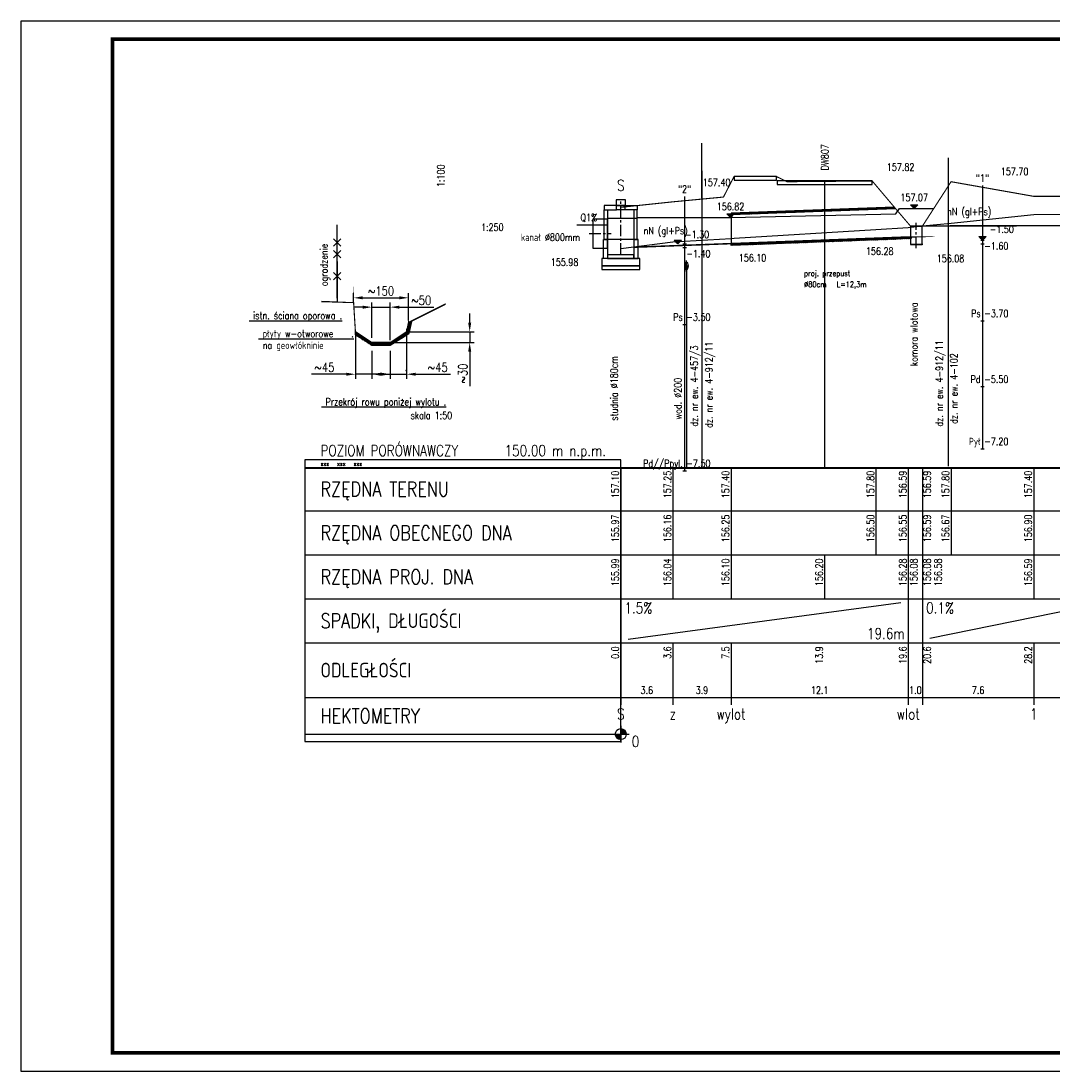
# Model space of a CAD drawing. Extents: x -38 to 392, y -65 to 222.
# Tile 1 of 2: x -38 to 244, y -65 to 222. Entities that reach past the tile are written whole.
import ezdxf
from ezdxf.enums import TextEntityAlignment as Align

# ---------------------------------------------------------------- set-up
doc = ezdxf.new("R2010")
doc.units = 0
doc.header["$LTSCALE"] = 0.1
doc.header["$MEASUREMENT"] = 0
doc.linetypes.add('CENTER', pattern=[50.8, 31.75, -6.35, 6.35, -6.35])
doc.linetypes.add('HIDDEN', pattern=[9.525, 6.35, -3.175])
doc.layers.get('Defpoints').update_dxf_attribs({"linetype": 'CONTINUOUS'})
for name, color, linetype in [('LICZBY', 7, 'CONTINUOUS'), ('LINIE_OPISOWE', 7, 'CONTINUOUS'), ('LINIE_TABELI', 7, 'CONTINUOUS'), ('ODCINKI', 7, 'CONTINUOUS'), ('ODWIERTY', 8, 'CONTINUOUS'), ('OPIS_PZ', 7, 'CONTINUOUS'), ('OPIS_UZBR_N', 8, 'CONTINUOUS'), ('OPIS_UZBR_P', 7, 'CONTINUOUS'), ('OSIE', 7, 'CENTER'), ('OZN_ODWIERTY', 7, 'CONTINUOUS'), ('OZN_WARSTWY', 7, 'CONTINUOUS'), ('RURY_OCHR', 7, 'CONTINUOUS'), ('Szrafura', 253, 'HIDDEN'), ('TABELA', 7, 'CONTINUOUS'), ('TEKSTY', 7, 'CONTINUOUS'), ('TER_ISTN', 8, 'CONTINUOUS'), ('TER_PROJ', 7, 'HIDDEN'), ('UZBR_NADZ', 7, 'CONTINUOUS'), ('UZBR_PODZ', 7, 'CONTINUOUS'), ('WARSTWY', 7, 'CONTINUOUS'), ('WEZLY', 7, 'CONTINUOUS'), ('WYMIARY', 7, 'CONTINUOUS')]:
    doc.layers.add(name, color=color, linetype=linetype)
doc.styles.get("Standard").update_dxf_attribs({"font": 'txt.shx'})
doc.styles.add('STYL1', font='SIMPLEX.SHX', dxfattribs={"width": 0.8})
doc.styles.add('STYL10', font='SIMPLEX.SHX', dxfattribs={"width": 0.8})
doc.styles.add('STYL11', font='SIMPLEX.SHX', dxfattribs={"width": 0.8})
doc.styles.add('STYL12', font='SIMPLEX.SHX', dxfattribs={"width": 0.8})
doc.styles.add('STYL13', font='SIMPLEX.SHX', dxfattribs={"width": 0.8})
doc.styles.add('STYL14', font='SIMPLEX.SHX', dxfattribs={"width": 0.8})
doc.styles.add('STYL15', font='SIMPLEX.SHX', dxfattribs={"width": 0.8})
doc.styles.add('STYL19', font='SIMPLEX.SHX', dxfattribs={"width": 0.8})
doc.styles.add('STYL2', font='SIMPLEX.SHX', dxfattribs={"width": 0.8})
doc.styles.add('STYL22', font='SIMPLEX.SHX', dxfattribs={"width": 0.8})
doc.styles.add('STYL23', font='SIMPLEX.SHX', dxfattribs={"width": 0.8})
doc.styles.add('STYL25', font='SIMPLEX.SHX', dxfattribs={"width": 0.8})
doc.styles.add('STYL3', font='SIMPLEX.SHX', dxfattribs={"width": 0.8})
doc.styles.add('STYL4', font='SIMPLEX.SHX', dxfattribs={"width": 0.8})
doc.styles.add('STYL6', font='SIMPLEX.SHX', dxfattribs={"width": 0.8})
doc.styles.add('STYL7', font='SIMPLEX.SHX', dxfattribs={"width": 0.8})
doc.styles.add('STYL8', font='SIMPLEX.SHX', dxfattribs={"width": 0.8})
doc.dimstyles.new('ISO-25', dxfattribs={"dimtxt": 2.5, "dimasz": 2.5, "dimexe": 1.25, "dimexo": 0.625, "dimtad": 1, "dimdec": 4, "dimdsep": 46, "dimtxsty": 'Standard', "dimcen": 2.5, "dimadec": 0, "dimazin": 0, "dimtfac": 1, "dimtdec": 4, "dimtmove": 0, "dimatfit": 3, "dimfxl": 0, "dimtolj": 1, "dimtzin": 0, "dimarcsym": 0})

# ---------------------------------------------------------------- blocks, each defined once
blk = doc.blocks.new('*D0')
at = {"layer": 'Defpoints', "color": 0, "transparency": 16777216}
for p in [(53.36, 144.42), (68.36, 146.26), (68.36, 139.44)]:
    blk.add_point(p, dxfattribs=at)
at = {"layer": 'WYMIARY', "color": 0, "lineweight": -2, "transparency": 16777216}
for p, q in [((53.36, 145.05), (53.36, 147.51)), ((68.36, 140.06), (68.36, 147.51)), ((55.86, 146.26), (65.86, 146.26))]:
    blk.add_line(p, q, dxfattribs=at)
at = {"layer": 'WYMIARY', "color": 0, "transparency": 16777216}
for points in [[(55.86, 146.68), (55.86, 145.85), (53.36, 146.26)], [(65.86, 146.68), (65.86, 145.85), (68.36, 146.26)]]:
    blk.add_solid(points, dxfattribs=at)
at = {"layer": 'WYMIARY', "color": 0, "transparency": 16777216, "insert": (60.86, 148.14), "char_height": 2.5, "attachment_point": 5, "style": 'STYL1'}
blk.add_mtext('\\A1;~150', dxfattribs=at)
blk = doc.blocks.new('*D1')
at = {"layer": 'Defpoints', "color": 0, "transparency": 16777216}
for p in [(67.86, 138.4), (63.36, 132.4), (67.86, 125.38)]:
    blk.add_point(p, dxfattribs=at)
at = {"layer": 'WYMIARY', "color": 0, "lineweight": -2, "transparency": 16777216}
for p, q in [((67.86, 137.77), (67.86, 124.13)), ((63.36, 131.77), (63.36, 124.13)), ((60.86, 125.38), (58.36, 125.38)), ((63.36, 125.38), (67.86, 125.38)), ((70.36, 125.38), (79.83, 125.38))]:
    blk.add_line(p, q, dxfattribs=at)
at = {"layer": 'WYMIARY', "color": 0, "transparency": 16777216}
for points in [[(60.86, 125.8), (60.86, 124.96), (63.36, 125.38)], [(70.36, 125.8), (70.36, 124.96), (67.86, 125.38)]]:
    blk.add_solid(points, dxfattribs=at)
at = {"layer": 'WYMIARY', "color": 0, "transparency": 16777216, "insert": (76.35, 127.26), "char_height": 2.5, "attachment_point": 5, "style": 'STYL1'}
blk.add_mtext('\\A1;~45', dxfattribs=at)
blk = doc.blocks.new('*D2')
at = {"layer": 'Defpoints', "color": 0, "transparency": 16777216}
for p in [(53.86, 137.56), (58.36, 132.41), (58.36, 125.38)]:
    blk.add_point(p, dxfattribs=at)
at = {"layer": 'WYMIARY', "color": 0, "lineweight": -2, "transparency": 16777216}
for p, q in [((53.86, 136.94), (53.86, 124.13)), ((58.36, 131.78), (58.36, 124.13)), ((51.36, 125.38), (41.9, 125.38)), ((58.36, 125.38), (53.86, 125.38)), ((60.86, 125.38), (63.36, 125.38))]:
    blk.add_line(p, q, dxfattribs=at)
at = {"layer": 'WYMIARY', "color": 0, "transparency": 16777216}
for points in [[(51.36, 125.8), (51.36, 124.96), (53.86, 125.38)], [(60.86, 125.8), (60.86, 124.96), (58.36, 125.38)]]:
    blk.add_solid(points, dxfattribs=at)
at = {"layer": 'WYMIARY', "color": 0, "transparency": 16777216, "insert": (45.38, 127.26), "char_height": 2.5, "attachment_point": 5, "style": 'STYL1'}
blk.add_mtext('\\A1;~45', dxfattribs=at)
blk = doc.blocks.new('*D3')
at = {"layer": 'Defpoints', "color": 0, "transparency": 16777216}
for p in [(67.88, 137.01), (58.36, 134.04), (85.1, 134.04)]:
    blk.add_point(p, dxfattribs=at)
at = {"layer": 'WYMIARY', "color": 0, "lineweight": -2, "transparency": 16777216}
for p, q in [((85.1, 139.51), (85.1, 142.01)), ((68.5, 137.01), (86.35, 137.01)), ((85.1, 137.01), (85.1, 134.04)), ((58.99, 134.04), (86.35, 134.04)), ((85.1, 131.54), (85.1, 122.08))]:
    blk.add_line(p, q, dxfattribs=at)
at = {"layer": 'WYMIARY', "color": 0, "transparency": 16777216}
for points in [[(84.68, 139.51), (85.52, 139.51), (85.1, 137.01)], [(84.68, 131.54), (85.52, 131.54), (85.1, 134.04)]]:
    blk.add_solid(points, dxfattribs=at)
at = {"layer": 'WYMIARY', "color": 0, "transparency": 16777216, "insert": (83.23, 125.56), "char_height": 2.5, "attachment_point": 5, "rotation": 90, "style": 'STYL1'}
blk.add_mtext('\\A1;~30', dxfattribs=at)
blk = doc.blocks.new('*D4')
at = {"layer": 'Defpoints', "color": 0, "transparency": 16777216}
for p in [(63.36, 143.71), (58.36, 134.67), (63.36, 134.05)]:
    blk.add_point(p, dxfattribs=at)
at = {"layer": 'WYMIARY', "color": 0, "lineweight": -2, "transparency": 16777216}
for p, q in [((55.86, 143.71), (53.36, 143.71)), ((58.36, 135.3), (58.36, 144.96)), ((58.36, 143.71), (63.36, 143.71)), ((63.36, 134.67), (63.36, 144.96)), ((65.86, 143.71), (75.33, 143.71))]:
    blk.add_line(p, q, dxfattribs=at)
at = {"layer": 'WYMIARY', "color": 0, "transparency": 16777216}
for points in [[(55.86, 144.12), (55.86, 143.29), (58.36, 143.71)], [(65.86, 144.12), (65.86, 143.29), (63.36, 143.71)]]:
    blk.add_solid(points, dxfattribs=at)
at = {"layer": 'WYMIARY', "color": 0, "transparency": 16777216, "insert": (71.85, 145.58), "char_height": 2.5, "attachment_point": 5, "style": 'STYL1'}
blk.add_mtext('\\A1;~50', dxfattribs=at)

msp = doc.modelspace()

# ---------------------------------------------------------------- hatches: boundary and pattern name
at = {"layer": 'Szrafura', "transparency": 33554687}
h = msp.add_hatch(dxfattribs=at)
h.set_pattern_fill('ANSI31', color=256)
h.paths.add_polyline_path([(156.56, 169), (201.479948, 170.684498), (201.151862, 171.072195), (156.56, 169.4)])
h.paths.add_polyline_path([(156.56, 161), (205.76, 162.845), (205.76, 162.445), (156.56, 160.6)])
h = msp.add_hatch(dxfattribs=at)
h.set_pattern_fill('ANSI31', color=256, scale=2)
h.set_pattern_definition([(45, (-25.23852, 2.82404), (-0.1767767, 0.1767767), [])])
h.paths.add_polyline_path([(53.864545, 136.128533), (58.364545, 133.341674), (58.364545, 133.936674), (58.364545, 133.936674), (53.864545, 136.936674), (53.864545, 136.936674)])
h.paths.add_polyline_path([(58.364545, 133.936674), (58.364545, 133.341674), (63.364545, 133.341674), (63.364545, 133.936674), (63.364545, 133.936674)])
h.paths.add_polyline_path([(67.864545, 136.936674), (67.864545, 136.936674), (63.364545, 133.936674), (63.364545, 133.936674), (63.364545, 133.341674), (68.494849, 136.518882), (69.157725, 139.833264), (68.364545, 139.436674), (68.364545, 139.436674), (68.364545, 139.436674)])

# ---------------------------------------------------------------- linework, layer by layer
at = {"layer": 'LICZBY'}
for p, q in [((126.4, 29.25), (126.4, 24.75)), ((124.15, 27), (128.65, 27)), ((124.904, 26.895), (127.896, 27.105)), ((124.915, 26.791), (127.885, 27.209)), ((124.933, 26.688), (127.867, 27.312)), ((124.958, 26.587), (127.842, 27.413)), ((124.99, 26.487), (127.81, 27.513)), ((125.03, 26.39), (127.77, 27.61)), ((125.076, 26.296), (127.724, 27.704)), ((125.128, 26.205), (127.672, 27.795)), ((125.186, 26.118), (127.614, 27.882)), ((125.251, 26.036), (127.549, 27.964)), ((125.321, 25.958), (127.479, 28.042)), ((125.396, 25.885), (127.404, 28.115)), ((125.477, 25.818), (127.323, 28.182)), ((125.561, 25.756), (127.239, 28.244)), ((125.65, 25.701), (127.15, 28.299)), ((125.742, 25.652), (127.058, 28.348)), ((125.838, 25.609), (126.962, 28.391)), ((125.936, 25.573), (126.864, 28.427)), ((126.037, 25.545), (126.763, 28.455)), ((126.14, 25.523), (126.66, 28.477)), ((126.243, 25.508), (126.557, 28.492)), ((126.348, 25.501), (126.452, 28.499))]:
    msp.add_line(p, q, dxfattribs=at)
msp.add_circle((126.4, 27), 1.5, dxfattribs=at)
at = {"layer": 'LINIE_OPISOWE'}
for p, q in [((215.88, 184.51), (215.88, 100.25)), ((148.56, 180.997), (148.56, 100.25)), ((182.12, 178.2), (182.12, 100)), ((48.864545, 156.179674), (48.864545, 145.091728)), ((144.36, 155), (144.36, 100))]:
    msp.add_line(p, q, dxfattribs=at)
at = {"layer": 'LINIE_TABELI'}
for p, q in [((126.4, 100), (126.4, 52)), ((126.4, 100), (126.4, 64)), ((140.631, 100), (140.631, 64)), ((156.551, 100), (156.551, 64)), ((196.16, 100), (196.16, 88)), ((204.991, 100), (204.991, 64)), ((208.871, 100), (208.871, 64)), ((216.68, 100), (216.68, 88)), ((239.274, 100), (239.274, 64)), ((40, 88), (126.4, 88)), ((126.4, 88), (262.031, 88)), ((196.16, 88), (196.16, 76)), ((216.68, 88), (216.68, 76)), ((40, 76), (126.4, 76)), ((126.4, 76), (262.031, 76)), ((182.12, 76), (182.12, 64)), ((40, 64), (126.4, 64)), ((126.4, 64), (262.031, 64)), ((126.4, 64), (126.4, 52)), ((204.991, 64), (204.991, 52)), ((208.871, 64), (208.871, 52)), ((210.871, 53.25), (260.031, 63.25)), ((128.4, 53), (202.991, 63)), ((40, 52), (126.4, 52)), ((126.4, 52), (262.031, 52)), ((126.4, 52), (126.4, 35)), ((126.4, 52), (126.4, 37)), ((140.631, 52), (140.631, 35)), ((156.551, 52), (156.551, 35)), ((204.991, 52), (204.991, 35)), ((208.871, 52), (208.871, 35)), ((239.274, 52), (239.274, 35)), ((40, 37), (126.4, 37)), ((126.4, 37), (262.031, 37)), ((40, 27), (126.4, 27))]:
    msp.add_line(p, q, dxfattribs=at)
msp.add_lwpolyline([(-37.548487, -65.073712), (392.451513, -65.073712), (392.451513, 221.926288), (-37.548487, 221.926288)], close=True, dxfattribs=at)
for points in [[(126.4, 52), (126.4, 102), (40, 102), (40, 52)], [(40, 52), (40, 25), (126.4, 25), (126.4, 52)]]:
    msp.add_lwpolyline(points, dxfattribs=at)
at = {"layer": 'LINIE_TABELI', "const_width": 0.6}
msp.add_lwpolyline([(40, 99.75), (126.4, 99.75)], dxfattribs=at)
at = {"layer": 'LINIE_TABELI'}
msp.add_lwpolyline([(126.4, 99.75, 0.6, 0.6, 0), (262.031, 99.75, 0, 0, 0)], format="xyseb", dxfattribs=at)
at = {"layer": 'ODCINKI'}
for p, q in [((44.581858, 145.239295), (53.364545, 144.941674)), ((53.364545, 144.936674), (44.581858, 145.239295)), ((53.364545, 144.941674), (53.364545, 144.936674)), ((69.157725, 139.833264), (68.494849, 136.518882)), ((53.864545, 137.046674), (58.364545, 133.941674)), ((53.864545, 136.128533), (53.864545, 137.046674)), ((58.364545, 133.341674), (53.864545, 136.128533)), ((63.364545, 133.341674), (68.494849, 136.518882)), ((63.364545, 134.041674), (58.364545, 134.041674)), ((58.364545, 134.041674), (58.364545, 133.341674)), ((58.364545, 133.941674), (58.364545, 133.341674)), ((58.364545, 133.341674), (63.364545, 133.341674)), ((63.364545, 133.341674), (63.364545, 134.041674))]:
    msp.add_line(p, q, dxfattribs=at)
at = {"layer": 'ODCINKI', "const_width": 0.3}
for points in [[(208.871, 165.947), (239.274, 166.023), (239.274, 166.028), (208.871, 165.952)], [(208.871, 165.847), (239.274, 165.923), (239.274, 165.918), (208.871, 165.842)], [(239.274, 166.023), (262.031, 166.08), (262.031, 166.085), (239.274, 166.028)], [(239.274, 165.923), (262.031, 165.98), (262.031, 165.975), (239.274, 165.918)], [(140.631, 160.534), (156.551, 161.131), (156.551, 161.136), (140.631, 160.539)], [(140.631, 160.434), (156.551, 161.031), (156.551, 161.026), (140.631, 160.429)], [(156.551, 161.131), (205.56, 162.947), (204.991, 162.952), (156.551, 161.136)], [(156.551, 161.031), (205.56, 162.8375), (204.991, 162.842), (156.551, 161.026)], [(130, 160.135), (140.631, 160.534), (140.631, 160.539), (130, 160.14)], [(130, 160.035), (140.631, 160.434), (140.631, 160.429), (130, 160.03)], [(53.364545, 145.041674), (53.864545, 137.041674), (53.864545, 137.046674), (53.364545, 145.046674)], [(53.364545, 144.941674), (53.864545, 136.941674), (53.864545, 136.936674), (53.364545, 144.936674)], [(68.364545, 139.541674), (78.364545, 144.541674), (78.364545, 144.546674), (68.364545, 139.546674)], [(68.364545, 139.441674), (78.364545, 144.441674), (78.364545, 144.436674), (68.364545, 139.436674)], [(67.864545, 137.041674), (68.364545, 139.541674), (68.364545, 139.546674), (67.864545, 137.046674)], [(67.864545, 136.941674), (68.364545, 139.441674), (68.364545, 139.436674), (67.864545, 136.936674)], [(53.864545, 137.041674), (58.364545, 134.041674), (58.364545, 134.046674), (53.864545, 137.046674)], [(53.864545, 136.941674), (58.364545, 133.941674), (58.364545, 133.936674), (53.864545, 136.936674)], [(63.364545, 134.041674), (67.864545, 137.041674), (67.864545, 137.046674), (63.364545, 134.046674)], [(63.364545, 133.941674), (67.864545, 136.941674), (67.864545, 136.936674), (63.364545, 133.936674)], [(58.364545, 134.041674), (63.364545, 134.041674), (63.364545, 134.046674), (58.364545, 134.046674)], [(58.364545, 133.941674), (63.364545, 133.941674), (63.364545, 133.936674), (58.364545, 133.936674)]]:
    msp.add_lwpolyline(points, close=True, dxfattribs=at)
at = {"layer": 'ODCINKI'}
for points in [[(205.56, 160.947, 0.3, 0.3, 0), (208.871, 160.947, 0.3, 0.3, 0), (208.871, 160.952, 0.3, 0.3, 0), (205.56, 160.952, 0, 0, 0)], [(205.56, 160.847, 0.3, 0.3, 0), (208.871, 160.847, 0.3, 0.3, 0), (208.871, 160.842, 0.3, 0.3, 0), (205.56, 160.842, 0, 0, 0)]]:
    msp.add_lwpolyline(points, format="xyseb", dxfattribs=at)
at = {"layer": 'ODWIERTY'}
for p, q in [((225.271, 177), (225.271, 105)), ((143.831, 174), (143.831, 99)), ((143.331, 161), (144.331, 161)), ((224.771, 162), (225.771, 162)), ((224.771, 161), (225.771, 161)), ((143.331, 160), (144.331, 160)), ((143.331, 139), (144.331, 139)), ((224.771, 140), (225.771, 140)), ((224.771, 122), (225.771, 122)), ((224.771, 105), (225.771, 105)), ((143.331, 99), (144.331, 99))]:
    msp.add_line(p, q, dxfattribs=at)
at = {"layer": 'OSIE'}
for p, q in [((126.4, 158), (126.4, 173)), ((207.16, 159.8), (207.16, 166.8)), ((117.8, 163.8), (123.8, 163.8)), ((154.633, 161.005), (154.648, 161.005)), ((154.64, 160.998), (154.64, 161.013)), ((204.953, 162.805), (204.968, 162.805)), ((204.96, 162.797), (204.96, 162.812)), ((143.76, 155), (144.96, 155)), ((144.36, 153.5), (144.36, 156.5))]:
    msp.add_line(p, q, dxfattribs=at)
at = {"layer": 'OZN_ODWIERTY', "color": 5}
for p, q in [((141.971595, 161), (140.971595, 162)), ((140.971595, 162), (142.971595, 162)), ((141.071595, 161.9), (142.871595, 161.9)), ((141.171595, 161.8), (142.771595, 161.8)), ((141.271595, 161.7), (142.671595, 161.7)), ((141.371595, 161.6), (142.571595, 161.6)), ((141.471595, 161.5), (142.471595, 161.5)), ((141.571595, 161.4), (142.371595, 161.4)), ((141.671595, 161.3), (142.271595, 161.3)), ((141.771595, 161.2), (142.171595, 161.2)), ((141.871595, 161.1), (142.071595, 161.1)), ((142.971595, 162), (141.971595, 161)), ((225.271, 162), (224.271, 163)), ((224.271, 163), (226.271, 163)), ((224.371, 162.9), (226.171, 162.9)), ((224.471, 162.8), (226.071, 162.8)), ((224.571, 162.7), (225.971, 162.7)), ((224.671, 162.6), (225.871, 162.6)), ((224.771, 162.5), (225.771, 162.5)), ((224.871, 162.4), (225.671, 162.4)), ((224.971, 162.3), (225.571, 162.3)), ((225.071, 162.2), (225.471, 162.2)), ((225.171, 162.1), (225.371, 162.1)), ((226.271, 163), (225.271, 162))]:
    msp.add_line(p, q, dxfattribs=at)
at = {"layer": 'OZN_WARSTWY', "color": 5, "lineweight": 25}
for p, q in [((206.6, 170.7), (205.6, 171.7)), ((205.6, 171.7), (207.6, 171.7)), ((205.7, 171.6), (207.5, 171.6)), ((205.8, 171.5), (207.4, 171.5)), ((205.9, 171.4), (207.3, 171.4)), ((206, 171.3), (207.2, 171.3)), ((206.1, 171.2), (207.1, 171.2)), ((206.2, 171.1), (207, 171.1)), ((206.3, 171), (206.9, 171)), ((206.4, 170.9), (206.8, 170.9)), ((206.5, 170.8), (206.7, 170.8)), ((207.6, 171.7), (206.6, 170.7)), ((156.4, 168.2), (155.4, 169.2)), ((155.4, 169.2), (157.4, 169.2)), ((155.5, 169.1), (157.3, 169.1)), ((155.6, 169), (157.2, 169)), ((155.7, 168.9), (157.1, 168.9)), ((155.8, 168.8), (157, 168.8)), ((155.9, 168.7), (156.9, 168.7)), ((156, 168.6), (156.8, 168.6)), ((156.1, 168.5), (156.7, 168.5)), ((156.2, 168.4), (156.6, 168.4)), ((156.3, 168.3), (156.5, 168.3)), ((157.4, 169.2), (156.4, 168.2))]:
    msp.add_line(p, q, dxfattribs=at)
at = {"layer": 'RURY_OCHR'}
for p, q in [((156.56, 169), (156.56, 161.131)), ((156.56, 161), (156.56, 161.031)), ((205.76, 162.845), (205.76, 162.876))]:
    msp.add_line(p, q, dxfattribs=at)
for points in [[(156.56, 169), (201.479948, 170.684498), (201.151862, 171.072195), (156.56, 169.4)], [(156.56, 161), (205.76, 162.845), (205.76, 162.445), (156.56, 160.6)]]:
    msp.add_lwpolyline(points, close=True, dxfattribs=at)
at = {"layer": 'Szrafura'}
for points in [[(67.864545, 136.936674), (67.864545, 136.936674), (63.364545, 133.936674), (63.364545, 133.936674), (63.364545, 133.341674), (68.494849, 136.518882), (69.157725, 139.833264), (68.364545, 139.436674), (68.364545, 139.436674), (68.364545, 139.436674)], [(53.864545, 136.128533), (58.364545, 133.341674), (58.364545, 133.936674), (58.364545, 133.936674), (53.864545, 136.936674), (53.864545, 136.936674)], [(58.364545, 133.936674), (58.364545, 133.341674), (63.364545, 133.341674), (63.364545, 133.936674), (63.364545, 133.936674)]]:
    msp.add_lwpolyline(points, close=True, dxfattribs=at)
at = {"layer": 'TABELA', "const_width": 1}
msp.add_lwpolyline([(-12.548487, -60.073712), (387.451513, -60.073712), (387.451513, 216.926288), (-12.548487, 216.926288)], close=True, dxfattribs=at)
at = {"layer": 'TER_ISTN'}
msp.add_lwpolyline([(126.4, 159.7), (140.631, 161.6), (156.551, 162.5), (157.351, 162.55), (196.16, 164.953), (204.991, 165.5), (208.871, 165.898), (216.68, 166.7), (239.274, 169), (262.031, 169.1)], dxfattribs=at)
at = {"layer": 'TER_PROJ'}
msp.add_lwpolyline([(126.4, 171, 0.3, 0.3, 0), (140.631, 172.5, 0.3, 0.3, 0), (154.46, 173.803, 0.3, 0.3, 0), (157.36, 179.4, 0.3, 0.3, 0), (168.96, 179.4, 0.3, 0.3, 0), (171.86, 178, 0.3, 0.3, 0), (171.86, 178, 0.3, 0.3, 0), (195.12, 178.2, 0.3, 0.3, 0), (201.62, 170.519, 0.3, 0.3, 0), (205.56, 165.9, 0.3, 0.3, 0), (208.871, 165.9, 0.3, 0.3, 0), (216.68, 178, 0.3, 0.3, 0), (239.274, 174, 0.3, 0.3, 0), (262.031, 174, 0.3, 0.3, 0)], format="xyseb", dxfattribs=at)
at = {"layer": 'UZBR_NADZ'}
for p, q in [((148.56, 173.497), (148.56, 188.497)), ((48.864545, 146.179674), (48.864545, 166.179674)), ((47.864545, 160.355636), (49.864545, 162.355636)), ((47.864545, 162.355636), (49.864545, 160.355636)), ((47.864545, 157.179674), (49.864545, 159.179674)), ((47.864545, 159.179674), (49.864545, 157.179674)), ((47.864545, 151.179674), (49.864545, 153.179674)), ((47.864545, 153.179674), (49.864545, 151.179674))]:
    msp.add_line(p, q, dxfattribs=at)
for points in [[(157.36, 178.4), (168.96, 178.4), (168.96, 179.4), (157.36, 179.4)], [(169.12, 177.2), (195.12, 177.2), (195.12, 178.2), (169.12, 178.2)]]:
    msp.add_lwpolyline(points, close=True, dxfattribs=at)
at = {"layer": 'UZBR_PODZ'}
for points in [[(118.8, 159.8), (122.8, 159.8), (122.8, 167.8), (118.8, 167.8)], [(205.56, 160.8), (208.76, 160.8), (208.76, 165.8), (205.56, 165.8)]]:
    msp.add_lwpolyline(points, close=True, dxfattribs=at)
for centre in [(154.64, 161.005), (154.64, 161.005), (204.96, 162.805), (204.96, 162.805)]:
    msp.add_circle(centre, 0.005, dxfattribs=at)
for major_axis in [(0, -1.05), (0, -1)]:
    msp.add_ellipse((144.36, 155), major_axis=major_axis, ratio=0.4, dxfattribs=at)
at = {"layer": 'WARSTWY', "color": 5, "lineweight": 25}
for p, q in [((201.6, 169.2), (202.6, 170.7)), ((202.6, 170.7), (206.6, 170.7)), ((206.6, 170.7), (211.8, 170.7)), ((122.8, 166.2), (122.88, 168)), ((122.88, 168), (130.8, 168)), ((130.8, 168), (131, 168.2)), ((131, 168.2), (156.4, 168.2)), ((156.4, 168.2), (201.6, 169.2)), ((114.4, 166.2), (122.8, 166.2))]:
    msp.add_line(p, q, dxfattribs=at)
at = {"layer": 'WEZLY'}
for p, q in [((127.6, 171.5), (125.2, 171.5)), ((127.6, 170.3), (125.2, 170.3)), ((130.24, 162.2), (122.56, 162.2))]:
    msp.add_line(p, q, dxfattribs=at)
for points in [[(125.15, 171.5), (127.65, 171.5), (127.65, 173), (125.15, 173)], [(125.2, 171.5), (121.9, 171.5), (121.9, 170.3), (125.2, 170.3)], [(122.8, 162.2), (121.9, 162.2), (121.9, 170.3), (122.8, 170.3)], [(127.6, 171.5), (130.9, 171.5), (130.9, 170.3), (127.6, 170.3)], [(130, 162.2), (130.9, 162.2), (130.9, 170.3), (130, 170.3)], [(122.8, 157), (121.648, 157), (121.648, 162.2), (122.8, 162.2)], [(130, 157), (131.152, 157), (131.152, 162.2), (130, 162.2)], [(122.8, 157), (130, 157), (130, 158), (122.8, 158)], [(121.216, 155), (131.584, 155), (131.584, 157), (121.216, 157)], [(121.216, 154), (131.584, 154), (131.584, 155), (121.216, 155)]]:
    msp.add_lwpolyline(points, close=True, dxfattribs=at)

# ---------------------------------------------------------------- texts
at = {"layer": 'LICZBY', "width": 0.8}
for s, height, style, p in [('S', 3, 'STYL13', (126.4, 175.5)), ('3.6', 2, 'STYL6', (133.516, 38)), ('3.9', 2, 'STYL6', (148.591, 38)), ('12.1', 2, 'STYL6', (180.771, 38)), ('1.0', 2, 'STYL6', (206.931, 38)), ('7.6', 2, 'STYL6', (224.073, 38)), ('S', 3, 'STYL13', (126.4, 31)), ('z', 3, 'STYL13', (140.631, 31)), ('wylot', 3, 'STYL13', (156.551, 31)), ('wlot', 3, 'STYL13', (204.991, 31)), ('1', 3, 'STYL13', (239.274, 31))]:
    msp.add_text(s, height=height, dxfattribs=dict(at, style=style)).set_placement(p, align=Align.CENTER)
at = {"layer": 'LICZBY', "style": 'STYL2', "width": 0.8}
msp.add_text('ogrodzenie', height=2, rotation=90, dxfattribs=at).set_placement((46.25547, 149.436118))
at = {"layer": 'LICZBY', "width": 0.8}
for s, height, style, p in [('POZIOM PORÓWNAWCZY', 3, 'STYL10', (44.32, 103)), ('xxx   xxx   xxx', 1.2, 'STYL3', (44.32, 100.3)), ('1.5%', 3, 'STYL4', (127.4, 60)), ('0.1%', 3, 'STYL4', (209.871, 60)), ('0', 3, 'STYL7', (129.4, 23.5))]:
    msp.add_text(s, height=height, dxfattribs=dict(at, style=style)).set_placement(p)
for s, style, p in [('157.10', 'STYL2', (125.9, 99)), ('157.25', 'STYL2', (140.131, 99)), ('157.40', 'STYL2', (156.051, 99)), ('157.80', 'STYL3', (195.66, 99)), ('156.59', 'STYL2', (204.491, 99)), ('156.59', 'STYL2', (211.121, 99)), ('157.80', 'STYL3', (216.18, 99)), ('157.40', 'STYL2', (238.774, 99)), ('155.97', 'STYL2', (125.9, 87)), ('156.16', 'STYL2', (140.131, 87)), ('156.25', 'STYL2', (156.051, 87)), ('156.50', 'STYL3', (195.66, 87)), ('156.55', 'STYL2', (204.491, 87)), ('156.59', 'STYL2', (211.121, 87)), ('156.67', 'STYL3', (216.18, 87)), ('156.90', 'STYL2', (238.774, 87)), ('155.99', 'STYL2', (125.9, 75)), ('156.04', 'STYL2', (140.131, 75)), ('156.10', 'STYL2', (156.051, 75)), ('156.20', 'STYL3', (181.62, 75)), ('156.28', 'STYL2', (204.491, 75)), ('156.08', 'STYL2', (207.491, 75)), ('156.08', 'STYL2', (211.121, 75)), ('156.58', 'STYL2', (214.121, 75)), ('156.59', 'STYL2', (238.774, 75)), ('0.0', 'STYL2', (125.9, 51)), ('3.6', 'STYL2', (140.131, 51)), ('7.5', 'STYL2', (156.051, 51)), ('13.9', 'STYL3', (181.62, 51)), ('19.6', 'STYL2', (204.491, 51)), ('20.6', 'STYL2', (211.121, 51)), ('28.2', 'STYL2', (238.774, 51))]:
    msp.add_text(s, height=2, rotation=90, dxfattribs=dict(at, style=style)).set_placement(p, align=Align.RIGHT)
at = {"layer": 'LICZBY', "style": 'STYL4', "width": 0.8}
msp.add_text('19.6m', height=3, dxfattribs=at).set_placement((203.991, 53), align=Align.RIGHT)
at = {"layer": 'LINIE_TABELI', "style": 'STYL10', "width": 0.8}
msp.add_text('150.00 m n.p.m.', height=3, dxfattribs=at).set_placement((122.4, 103), align=Align.RIGHT)
at = {"layer": 'LINIE_TABELI', "style": 'STYL1', "width": 0.8}
for s, p in [('RZĘDNA TERENU', (44.32, 92)), ('RZĘDNA OBECNEGO DNA', (44.32, 80)), ('RZĘDNA PROJ. DNA', (44.32, 68)), ('SPADKI, DŁUGOŚCI', (44.32, 56)), ('ODLEGŁOŚCI', (44.32, 42.5)), ('HEKTOMETRY', (44.32, 30))]:
    msp.add_text(s, height=4, dxfattribs=at).set_placement(p)
at = {"layer": 'OPIS_PZ', "style": 'STYL15', "width": 0.8}
for s, p in [('.', (67.864545, 126.041674)), ('studnia %%c180cm', (125.576008, 112.677215)), ('.', (140.131, 101))]:
    msp.add_text(s, height=2, rotation=90, dxfattribs=at).set_placement(p)
at = {"layer": 'OPIS_UZBR_N', "color": 7, "style": 'STYL19', "width": 0.8}
for s, p in [('DW807', (183.210704, 181.075906)), ('dz. nr ew. 4-912/11', (151.503331, 110.682876)), ('dz. nr ew. 4-912/11', (214.467651, 111.046832)), ('dz. nr ew. 4-457/3', (147.49982, 111.046832)), ('dz. nr ew. 4-102', (218.471163, 111.774743))]:
    msp.add_text(s, height=2, rotation=90, dxfattribs=at).set_placement(p)
at = {"layer": 'OPIS_UZBR_P', "style": 'STYL19', "width": 0.8}
for s, p in [('kanał %%c800mm', (99.087521, 161.808608)), ('%%U istn. ściana oporowa .', (24.833658, 140.415381)), ('%%U płyty w-otworowe   .', (27.38298, 135.480825)), ('na geowłókninie', (28.542678, 132.291655)), ('%%U Przekrój rowu poniżej wylotu .', (44.585174, 116.829008)), ('skala 1:50', (68.933207, 113.134238))]:
    msp.add_text(s, height=2, dxfattribs=at).set_placement(p)
for s, p in [('komora wlotowa', (207.548698, 127.576767)), ('wod. %%C200', (143.02759, 113.023694))]:
    msp.add_text(s, height=2, rotation=90, dxfattribs=at).set_placement(p)
at = {"layer": 'OZN_ODWIERTY', "style": 'STYL14', "width": 0.8}
for s, p in [('"1"', (225.271, 178)), ('"2"', (143.831, 175))]:
    msp.add_text(s, height=2, dxfattribs=at).set_placement(p, align=Align.CENTER)
at = {"layer": 'OZN_ODWIERTY', "style": 'STYL12', "width": 0.8}
for s, p in [('nN (gl+Ps)', (227.668026, 168.817097)), ('nN (gl+Ps)', (144.70133, 163.616084)), ('Ps', (143.331, 140)), ('Ps', (224.771, 141)), ('Pd', (224.771, 123)), ('Pył', (224.771, 106)), ('Pd//Ppyl.', (143.331, 100))]:
    msp.add_text(s, height=2, dxfattribs=at).set_placement(p, align=Align.RIGHT)
at = {"layer": 'OZN_ODWIERTY', "color": 5, "style": 'STYL23', "width": 0.8}
for s, p in [('-1.30', (143.971595, 162.566521)), ('-1.50', (227.271, 164))]:
    msp.add_text(s, height=2, dxfattribs=at).set_placement(p)
at = {"layer": 'OZN_ODWIERTY', "style": 'STYL23', "width": 0.8}
for s, p in [('-1.60', (225.771, 159.438359)), ('-1.40', (144.331, 157.325024)), ('-3.50', (144.331, 140)), ('-3.70', (225.771, 141)), ('-5.50', (225.771, 123)), ('-7.20', (225.771, 106)), ('-7.50', (144.331, 100))]:
    msp.add_text(s, height=2, dxfattribs=at).set_placement(p)
at = {"layer": 'OZN_WARSTWY', "color": 5, "lineweight": 25, "style": 'STYL22', "width": 0.8}
for s, p in [('156.82', (156.4, 170.2)), ('157.07', (206.6, 172.7))]:
    msp.add_text(s, height=2, dxfattribs=at).set_placement(p, align=Align.CENTER)
at = {"layer": 'OZN_WARSTWY', "color": 5, "lineweight": 25, "style": 'STYL11', "width": 0.8}
msp.add_text('Q1%', height=2, dxfattribs=at).set_placement((115.4, 167.2))
at = {"layer": 'TEKSTY', "style": 'STYL25', "width": 0.8}
for s, p in [('proj. przepust', (176.498845, 152.198962)), ('%%c80cm   L=12,3m', (176.498845, 149.198962))]:
    msp.add_text(s, height=1.5, dxfattribs=at).set_placement(p)
at = {"layer": 'WYMIARY', "style": 'STYL8', "width": 0.8}
msp.add_text('1:100', height=2, rotation=90, dxfattribs=at).set_placement((78.20218, 176.537438))
at = {"layer": 'WYMIARY', "width": 0.8}
for s, style, p in [('157.82', 'STYL22', (199.12, 181)), ('157.70', 'STYL22', (230.271, 179.8)), ('157.40', 'STYL22', (148.831, 176.8)), ('1:250', 'STYL8', (88.20218, 164.537438)), ('156.10', 'STYL22', (158.642, 156.2)), ('156.08', 'STYL22', (212.76, 156))]:
    msp.add_text(s, height=2, dxfattribs=dict(at, style=style)).set_placement(p)
at = {"layer": 'WYMIARY', "style": 'STYL22', "width": 0.8}
for s, p in [('156.28', (200.958, 158)), ('155.98', (114.8, 155))]:
    msp.add_text(s, height=2, dxfattribs=at).set_placement(p, align=Align.RIGHT)

# ---------------------------------------------------------------- dimensions: what is measured, and where the dimension line sits
at = {"layer": 'WYMIARY'}
for base, p1, p2, picture, middle in [((68.364545, 146.264397), (53.364545, 144.421674), (68.364545, 139.436674), '*D0', (60.864545, 148.139397)), ((63.364545, 143.705944), (58.364545, 134.671674), (63.364545, 134.046674), '*D4', (71.846687, 145.580944)), ((67.864545, 125.380718), (63.364545, 132.396674), (67.864545, 138.396674), '*D1', (76.346687, 127.255718))]:
    dim = msp.add_linear_dim(base=base, p1=p1, p2=p2, text='~<>', dimstyle='ISO-25', override={"dimlfac": 10, "dimtxsty": 'STYL1'}, dxfattribs=at)
    dim.commit()
    dim.dimension.update_dxf_attribs({"geometry": picture, "text_midpoint": middle})
dim = msp.add_linear_dim(base=(85.100065, 134.041674), p1=(67.879775, 137.012827), p2=(58.364545, 134.041674), angle=90, text='~<>', dimstyle='ISO-25', override={"dimdec": 0, "dimlfac": 10, "dimrnd": 1, "dimtxsty": 'STYL1'}, dxfattribs=at)
dim.commit()
dim.dimension.update_dxf_attribs({"geometry": '*D3', "text_midpoint": (83.225065, 125.559531)})
dim = msp.add_linear_dim(base=(58.364545, 125.380718), p1=(53.864545, 137.561674), p2=(58.364545, 132.406674), text='~<>', dimstyle='ISO-25', override={"dimlfac": 10, "dimtxsty": 'STYL1'}, dxfattribs=at)
dim.commit()
dim.dimension.update_dxf_attribs({"geometry": '*D2', "text_midpoint": (45.379545, 125.380718), "dimtype": 160})

doc.saveas('drawing.dxf')
